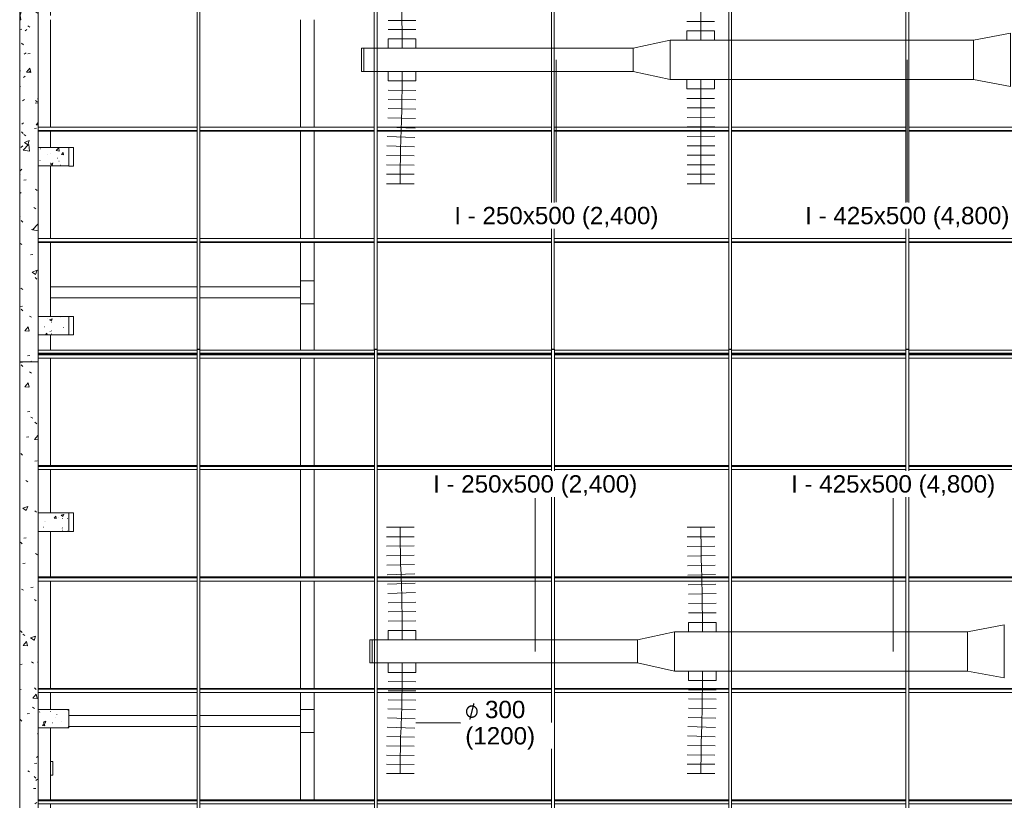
# Model space of a CAD drawing. Header units: metres. Extents: x 2.5 to 41.3, y -72.9 to -49.4.
# Tile 3 of 27: x 11.6 to 22.2, y -66.3 to -57.8. Entities that reach past the tile are written whole.
import ezdxf

# ---------------------------------------------------------------- set-up
doc = ezdxf.new("R2010")
doc.units = ezdxf.units.M
doc.linetypes.add('Centro', pattern=[0.03, 0.012, -0.006, 0.006, -0.006])
for name, color, linetype, lineweight in [('A-COLS', 7, 'Continuous', 18), ('A-GLAZ-CWMG', 7, 'Continuous', 18), ('A-ROOF', 7, 'Continuous', 18), ('A-ROOF-PATT', 7, 'Continuous', 18), ('A-WALL', 7, 'Continuous', 18), ('A-WALL-PATT', 7, 'Continuous', 18), ('DUTOS', 7, 'Continuous', 18), ('FLEXIVEIS', 7, 'Continuous', 18), ('M-HVAC-DUCT', 7, 'Continuous', 18), ('M-HVAC-DUCT-CNTR', 7, 'Centro', 18), ('S-BEAM', 7, 'Continuous', 18), ('S-COLS', 7, 'Continuous', 18)]:
    doc.layers.add(name, color=color, linetype=linetype, lineweight=lineweight)
doc.layers.add('M-HVAC-DUCT-IDEN', color=1, linetype='Continuous', lineweight=9, true_color=0xff0000)
doc.styles.add('Arial_1', font='arial.ttf', dxfattribs={"height": 0.1875})
doc.styles.add('Segoe UI Symbol', font='seguisym.ttf', dxfattribs={"height": 0.002381})
pattern_1 = [(50, (21.555, -62.929), (0.273274, -0.0239114), [0.02857, -0.31432]), (355, (21.555, -62.929), (-0.0528634, 0.286588), [0.02286, -0.25146]), (100.451, (21.578, -62.931), (0.220418, 0.2626804), [0.02429, -0.26714]), (46.184, (21.555, -62.853), (0.406619, -0.063057), [0.04286, -0.47149]), (96.636, (21.589, -62.858), (0.356107, 0.371139), [0.03643, -0.4007]), (351.184, (21.555, -62.853), (0.356108, 0.371137), [0.03429, -0.37719]), (21, (21.593, -62.872), (0.2274184, -0.1533992), [0.02858, -0.31433]), (326, (21.593, -62.872), (0.092705, 0.276284), [0.02286, -0.25146]), (71.451, (21.612, -62.884), (0.320132, 0.122885), [0.02429, -0.26714]), (37.5, (21.555, -62.929), (0.0046375, 0.1268327), [0.00251, -0.2459, 0.00251, -0.25276, -0.25241]), (37.5, (21.555, -62.929), (0.0046375, 0.1268327), [-0.50368, 0.00251, -0.2499]), (7.5, (21.555, -62.929), (0.1002335, 0.1502687), [0.00251, -0.14303, 0.00251, -0.24018, -0.0962]), (7.5, (21.555, -62.929), (0.1002335, 0.1502687), [-0.38824, 0.00251, -0.09369]), (327.5, (21.47, -62.929), (0.2033841, -0.0085941), [0.00251, -0.09274, 0.00251, -0.29467, -0.39434]), (327.5, (21.47, -62.929), (0.2033841, -0.0085941), [-0.39243, 0.00251, -0.39182]), (317.5, (21.432, -62.929), (0.2221916, 0.0381397), [0.00251, -0.12131, 0.00251, -0.19484, -0.28004]), (317.5, (21.432, -62.929), (0.2221916, 0.0381397), [-0.32118, 0.00251, -0.27752])]

# ---------------------------------------------------------------- blocks, each defined once
blk = doc.blocks.new('Montante retangular - U 90x35x5-8306110-LAJE TÉCNICA')
at = {"layer": 'A-GLAZ-CWMG', "color": 253, "true_color": 0xaaaaaa}
for p, q in [((13.48, -61.435), (11.756, -61.435)), ((11.756, -61.444), (13.48, -61.444)), ((15.401, -61.435), (13.51, -61.435)), ((13.51, -61.444), (15.401, -61.444)), ((17.321, -61.435), (15.431, -61.435)), ((15.431, -61.444), (17.321, -61.444)), ((19.242, -61.435), (17.351, -61.435)), ((17.351, -61.444), (19.242, -61.444)), ((21.163, -61.435), (19.272, -61.435)), ((19.272, -61.444), (21.163, -61.444)), ((23.084, -61.435), (21.193, -61.435)), ((21.193, -61.444), (23.084, -61.444)), ((13.48, -61.479), (11.756, -61.479)), ((15.401, -61.479), (13.51, -61.479)), ((17.321, -61.479), (15.431, -61.479)), ((19.242, -61.479), (17.351, -61.479)), ((21.163, -61.479), (19.272, -61.479)), ((23.084, -61.479), (21.193, -61.479))]:
    blk.add_line(p, q, dxfattribs=at)
blk = doc.blocks.new('Montante retangular - U 90x35x5-V5-LAJE TÉCNICA')
at = {"layer": 'A-GLAZ-CWMG', "color": 253, "true_color": 0xaaaaaa}
for p, q in [((11.756, -61.392), (13.48, -61.392)), ((13.48, -61.426), (11.756, -61.426)), ((11.756, -61.435), (13.48, -61.435)), ((13.51, -61.392), (15.401, -61.392)), ((15.401, -61.426), (13.51, -61.426)), ((13.51, -61.435), (15.401, -61.435)), ((15.431, -61.392), (17.321, -61.392)), ((17.321, -61.426), (15.431, -61.426)), ((15.431, -61.435), (17.321, -61.435)), ((17.351, -61.392), (19.242, -61.392)), ((19.242, -61.426), (17.351, -61.426)), ((17.351, -61.435), (19.242, -61.435)), ((19.272, -61.392), (21.163, -61.392)), ((21.163, -61.426), (19.272, -61.426)), ((19.272, -61.435), (21.163, -61.435)), ((21.193, -61.392), (23.084, -61.392)), ((23.084, -61.426), (21.193, -61.426)), ((21.193, -61.435), (23.084, -61.435))]:
    blk.add_line(p, q, dxfattribs=at)
blk = doc.blocks.new('Montante retangular - U 90x35x5-8306106-LAJE TÉCNICA')
at = {"layer": 'A-GLAZ-CWMG', "color": 253, "true_color": 0xaaaaaa}
for p, q in [((13.48, -66.265), (11.756, -66.265)), ((11.756, -66.274), (13.48, -66.274)), ((15.401, -66.265), (13.51, -66.265)), ((13.51, -66.274), (15.401, -66.274)), ((17.321, -66.265), (15.431, -66.265)), ((15.431, -66.274), (17.321, -66.274)), ((19.242, -66.265), (17.351, -66.265)), ((17.351, -66.274), (19.242, -66.274)), ((21.163, -66.265), (19.272, -66.265)), ((19.272, -66.274), (21.163, -66.274)), ((23.084, -66.265), (21.193, -66.265)), ((21.193, -66.274), (23.084, -66.274)), ((13.48, -66.309), (11.756, -66.309)), ((15.401, -66.309), (13.51, -66.309)), ((17.321, -66.309), (15.431, -66.309)), ((19.242, -66.309), (17.351, -66.309)), ((21.163, -66.309), (19.272, -66.309)), ((23.084, -66.309), (21.193, -66.309))]:
    blk.add_line(p, q, dxfattribs=at)
blk = doc.blocks.new('Montante retangular - U 90x35x5-V6-LAJE TÉCNICA')
at = {"layer": 'A-GLAZ-CWMG', "color": 253, "true_color": 0xaaaaaa}
for p, q in [((11.756, -56.562), (13.48, -56.562)), ((13.51, -56.562), (15.401, -56.562)), ((15.431, -56.562), (17.321, -56.562)), ((17.351, -56.562), (19.242, -56.562)), ((19.272, -56.562), (21.163, -56.562)), ((21.193, -56.562), (23.084, -56.562)), ((13.48, -56.597), (11.756, -56.597)), ((11.756, -56.606), (13.48, -56.606)), ((15.401, -56.597), (13.51, -56.597)), ((13.51, -56.606), (15.401, -56.606)), ((17.321, -56.597), (15.431, -56.597)), ((15.431, -56.606), (17.321, -56.606)), ((19.242, -56.597), (17.351, -56.597)), ((17.351, -56.606), (19.242, -56.606)), ((21.163, -56.597), (19.272, -56.597)), ((19.272, -56.606), (21.163, -56.606)), ((23.084, -56.597), (21.193, -56.597)), ((21.193, -56.606), (23.084, -56.606))]:
    blk.add_line(p, q, dxfattribs=at)
blk = doc.blocks.new('Rectangular Mullion - 50 x 150mm-7871058-LAJE TÉCNICA')
at = {"layer": 'A-GLAZ-CWMG', "color": 253, "true_color": 0xaaaaaa}
for p, q in [((13.51, -61.384), (13.48, -61.384)), ((13.48, -61.384), (13.48, -67.59)), ((13.51, -67.59), (13.51, -61.384)), ((13.51, -67.59), (13.48, -67.59))]:
    blk.add_line(p, q, dxfattribs=at)
blk = doc.blocks.new('4 GRE - ESCOLA DE CINEMA E AUDIOVISUAL CINE REX R07_rvt-1-LAJE TÉCNICA')
at = {"layer": 'A-ROOF-PATT', "true_color": 0xeaeaea}
h = blk.add_hatch(dxfattribs=at)
h.set_pattern_fill('FP_16', color=254, style=0, pattern_type=2)
h.set_pattern_definition([(49.86, (21.555, -62.612), (0.54655, -0.047572), [0.05698, -0.62682]), (355.025, (21.555, -62.612), (-0.10573, 0.570328), [0.04572, -0.5029]), (100.502, (21.601, -62.616), (0.440824, 0.522746), [0.04834, -0.53171]), (46.042, (21.555, -62.461), (0.813242, -0.125493), [0.0855, -0.94054]), (96.668, (21.623, -62.471), (0.712216, 0.738586), [0.0725, -0.79748]), (351.227, (21.555, -62.461), (0.712213, 0.738594), [0.06857, -0.75429]), (20.905, (21.631, -62.499), (0.454846, -0.305267), [0.05711, -0.62825]), (326.132, (21.631, -62.499), (0.185403, 0.54982), [0.04565, -0.50214]), (71.365, (21.669, -62.524), (0.640248, 0.244547), [0.04835, -0.53189]), (37.362, (21.555, -62.612), (0.0092705, 0.252405), [0.0251, -0.47081, 0.0251, -0.4845, -0.5039]), (37.362, (21.555, -62.612), (0.0092705, 0.252405), [-1.006, 0.0251, -0.4788]), (7.463, (21.555, -62.612), (0.200456, 0.2990496), [0.02514, -0.26592, 0.02514, -0.46021, -0.19239]), (7.463, (21.555, -62.612), (0.200456, 0.2990496), [-0.77641, 0.02514, -0.16724]), (327.629, (21.385, -62.612), (0.406775, -0.0171053), [0.02511, -0.16512, 0.02511, -0.5684, -0.78754]), (327.629, (21.385, -62.612), (0.406775, -0.0171053), [-0.78374, 0.02511, -0.76243]), (317.642, (21.309, -62.612), (0.444388, 0.075903), [0.02509, -0.222, 0.02509, -0.36873, -0.5588]), (317.642, (21.309, -62.612), (0.444388, 0.075903), [-0.64091, 0.02509, -0.53371])])
h.paths.add_polyline_path([(11.756, -61.518), (11.756, -55.093), (11.559, -55.093), (11.559, -61.518)])
h = blk.add_hatch(dxfattribs=at)
h.set_pattern_fill('FP_17', color=254, style=0, pattern_type=2)
h.set_pattern_definition([(49.86, (21.555, -63.217), (0.54655, -0.047572), [0.05698, -0.62682]), (355.025, (21.555, -63.217), (-0.10573, 0.570328), [0.04572, -0.5029]), (100.502, (21.601, -63.221), (0.440824, 0.522746), [0.04834, -0.53171]), (46.042, (21.555, -63.065), (0.81324, -0.125493), [0.0855, -0.94054]), (96.668, (21.623, -63.076), (0.712216, 0.738586), [0.0725, -0.79748]), (351.227, (21.555, -63.065), (0.71221, 0.738594), [0.06857, -0.75429]), (20.905, (21.631, -63.103), (0.454846, -0.305267), [0.05711, -0.62825]), (326.132, (21.631, -63.103), (0.185403, 0.54982), [0.04565, -0.50214]), (71.365, (21.669, -63.129), (0.640248, 0.244547), [0.04835, -0.53189]), (37.362, (21.555, -63.217), (0.0092705, 0.252405), [0.0251, -0.47081, 0.0251, -0.4845, -0.5039]), (37.362, (21.555, -63.217), (0.0092705, 0.252405), [-1.006, 0.0251, -0.4788]), (7.463, (21.555, -63.217), (0.200456, 0.2990496), [0.02514, -0.26592, 0.02514, -0.46021, -0.19239]), (7.463, (21.555, -63.217), (0.200456, 0.2990496), [-0.77641, 0.02514, -0.16724]), (327.629, (21.385, -63.217), (0.406775, -0.0171053), [0.02511, -0.16512, 0.02511, -0.5684, -0.78754]), (327.629, (21.385, -63.217), (0.406775, -0.0171053), [-0.78374, 0.02511, -0.76243]), (317.642, (21.309, -63.217), (0.444388, 0.075903), [0.02509, -0.222, 0.02509, -0.36873, -0.5588]), (317.642, (21.309, -63.217), (0.444388, 0.075903), [-0.64091, 0.02509, -0.53371])])
h.paths.add_polyline_path([(11.756, -67.94), (11.756, -61.518), (11.559, -61.518), (11.559, -67.94)])
at = {"layer": 'A-WALL-PATT', "true_color": 0xd4d4d4}
h = blk.add_hatch(dxfattribs=at)
h.set_pattern_fill('FP_1', color=254, style=0, pattern_type=2)
h.set_pattern_definition([(50, (21.555, -62.929), (0.546555, -0.047815), [0.05715, -0.62865]), (355, (21.555, -62.929), (-0.105728, 0.573166), [0.04572, -0.50292]), (100.451, (21.601, -62.933), (0.440828, 0.52535), [0.04857, -0.53427]), (46.184, (21.555, -62.776), (0.813237, -0.12613), [0.08573, -0.94298]), (96.636, (21.623, -62.787), (0.71221, 0.742287), [0.07286, -0.80141]), (351.184, (21.555, -62.776), (0.712217, 0.742274), [0.06858, -0.75438]), (21, (21.631, -62.814), (0.454846, -0.306795), [0.05715, -0.62865]), (326, (21.631, -62.814), (0.185405, 0.55256), [0.04572, -0.50292]), (71.451, (21.669, -62.84), (0.64025, 0.245763), [0.04857, -0.53427]), (37.5, (21.555, -62.929), (0.009261, 0.2536672), [0.02515, -0.47168, 0.02515, -0.48539, -0.50482]), (37.5, (21.555, -62.929), (0.009261, 0.2536672), [-1.007, 0.02515, -0.47968]), (7.5, (21.555, -62.929), (0.200456, 0.300546), [0.02515, -0.26594, 0.02515, -0.46025, -0.1924]), (7.5, (21.555, -62.929), (0.200456, 0.300546), [-0.77648, 0.02515, -0.16726]), (327.5, (21.385, -62.929), (0.4067682, -0.0171882), [0.02515, -0.16535, 0.02515, -0.56921, -0.78867]), (327.5, (21.385, -62.929), (0.4067682, -0.0171882), [-0.78486, 0.02515, -0.76352]), (317.5, (21.309, -62.929), (0.444383, 0.076279), [0.02515, -0.2225, 0.02515, -0.36957, -0.56007]), (317.5, (21.309, -62.929), (0.444383, 0.076279), [-0.64237, 0.02515, -0.53492])])
h.paths.add_polyline_path([(11.557, -68.383), (11.559, -68.383), (11.559, -54.839), (11.557, -54.839), (11.557, -68.144)])
at = {"layer": 'S-COLS', "true_color": 0xaaaaaa}
h = blk.add_hatch(dxfattribs=at)
h.set_pattern_fill('FP_10', color=253, style=0, pattern_type=2)
h.set_pattern_definition(pattern_1)
h.paths.add_polyline_path([(12.089, -59.398), (12.089, -59.198), (11.756, -59.198), (11.756, -59.398)])
h = blk.add_hatch(dxfattribs=at)
h.set_pattern_fill('FP_13', color=253, style=0, pattern_type=2)
h.set_pattern_definition([(50, (21.555, -62.929), (0.273274, -0.0239114), [0.02857, -0.31432]), (355, (21.555, -62.929), (-0.052863, 0.286588), [0.02286, -0.25146]), (100.451, (21.578, -62.931), (0.220418, 0.2626804), [0.02429, -0.26714]), (46.184, (21.555, -62.853), (0.406619, -0.063057), [0.04286, -0.47149]), (96.636, (21.589, -62.858), (0.356107, 0.371139), [0.03643, -0.4007]), (351.184, (21.555, -62.853), (0.356108, 0.371137), [0.03429, -0.37719]), (21, (21.593, -62.872), (0.2274184, -0.153399), [0.02858, -0.31433]), (326, (21.593, -62.872), (0.092705, 0.276284), [0.02286, -0.25146]), (71.451, (21.612, -62.884), (0.320132, 0.122885), [0.02429, -0.26714]), (37.5, (21.555, -62.929), (0.0046375, 0.1268327), [0.00251, -0.2459, 0.00251, -0.25276, -0.25241]), (37.5, (21.555, -62.929), (0.0046375, 0.1268327), [-0.50368, 0.00251, -0.2499]), (7.5, (21.555, -62.929), (0.1002335, 0.1502687), [0.00251, -0.14303, 0.00251, -0.24018, -0.0962]), (7.5, (21.555, -62.929), (0.1002335, 0.1502687), [-0.38824, 0.00251, -0.09369]), (327.5, (21.47, -62.929), (0.2033841, -0.0085941), [0.00251, -0.09274, 0.00251, -0.29467, -0.39433]), (327.5, (21.47, -62.929), (0.2033841, -0.0085941), [-0.39243, 0.00251, -0.39182]), (317.5, (21.432, -62.929), (0.2221916, 0.0381397), [0.00251, -0.12131, 0.00251, -0.19484, -0.28004]), (317.5, (21.432, -62.929), (0.2221916, 0.0381397), [-0.32118, 0.00251, -0.27752])])
h.paths.add_polyline_path([(12.089, -61.227), (12.089, -61.027), (11.756, -61.027), (11.756, -61.227)])
h = blk.add_hatch(dxfattribs=at)
h.set_pattern_fill('FP_10', color=253, style=0, pattern_type=2)
h.set_pattern_definition(pattern_1)
h.paths.add_polyline_path([(12.089, -63.356), (12.089, -63.156), (11.756, -63.156), (11.756, -63.356)])
h = blk.add_hatch(dxfattribs=at)
h.set_pattern_fill('FP_10', color=253, style=0, pattern_type=2)
h.set_pattern_definition(pattern_1)
h.paths.add_polyline_path([(12.089, -65.485), (12.089, -65.285), (11.756, -65.285), (11.756, -65.485)])
at = {"layer": 'A-ROOF', "color": 253, "true_color": 0xaaaaaa}
for p, q in [((11.756, -61.518), (11.756, -55.093)), ((11.559, -61.518), (11.756, -61.518)), ((11.756, -67.94), (11.756, -61.518))]:
    blk.add_line(p, q, dxfattribs=at)
at = {"layer": 'A-WALL', "color": 253, "true_color": 0xaaaaaa}
for p, q in [((11.557, -54.839), (11.557, -68.383)), ((11.559, -68.383), (11.559, -54.842)), ((14.599, -58.977), (14.599, -57.813)), ((14.749, -57.813), (14.749, -58.977)), ((14.599, -60.184), (14.599, -59.021)), ((14.749, -59.021), (14.749, -60.184)), ((14.599, -60.707), (14.599, -60.228)), ((14.749, -60.228), (14.749, -60.642)), ((14.599, -61.392), (14.599, -60.827)), ((14.749, -60.892), (14.749, -61.392)), ((14.599, -62.643), (14.599, -61.479)), ((14.749, -61.479), (14.749, -62.643)), ((14.599, -63.85), (14.599, -62.687)), ((14.749, -62.687), (14.749, -63.85)), ((14.599, -65.058), (14.599, -63.894)), ((14.749, -63.894), (14.749, -65.058)), ((14.599, -65.351), (14.599, -65.102)), ((14.749, -65.102), (14.749, -65.286)), ((14.599, -66.265), (14.599, -65.471)), ((14.749, -65.536), (14.749, -66.265))]:
    blk.add_line(p, q, dxfattribs=at)
at = {"layer": 'S-BEAM', "color": 253, "true_color": 0xaaaaaa}
for p, q in [((11.889, -58.977), (11.889, -57.813)), ((11.889, -59.198), (11.889, -59.021)), ((11.889, -60.184), (11.889, -59.398)), ((11.889, -61.027), (11.889, -60.228)), ((11.889, -61.392), (11.889, -61.227)), ((11.889, -62.643), (11.889, -61.479)), ((11.889, -63.156), (11.889, -62.687)), ((11.889, -63.85), (11.889, -63.356)), ((11.889, -65.058), (11.889, -63.894)), ((11.889, -65.285), (11.889, -65.102)), ((11.889, -66.265), (11.889, -65.485)), ((11.917, -65.849), (11.889, -65.849)), ((11.889, -65.849), (11.889, -65.999)), ((11.917, -65.849), (11.917, -65.999)), ((11.889, -65.999), (11.917, -65.999))]:
    blk.add_line(p, q, dxfattribs=at)
at = {"layer": 'S-COLS', "color": 253, "true_color": 0xaaaaaa}
for p, q in [((11.756, -59.198), (12.089, -59.198)), ((12.089, -59.198), (12.089, -59.398)), ((12.089, -59.398), (11.756, -59.398)), ((11.756, -61.027), (12.089, -61.027)), ((12.089, -61.027), (12.089, -61.227)), ((12.089, -61.227), (11.756, -61.227)), ((11.756, -63.156), (12.089, -63.156)), ((12.089, -63.156), (12.089, -63.356)), ((12.089, -63.356), (11.756, -63.356)), ((11.756, -65.285), (12.089, -65.285)), ((12.089, -65.285), (12.089, -65.485)), ((12.089, -65.485), (11.756, -65.485))]:
    blk.add_line(p, q, dxfattribs=at)
at = {"layer": 'A-GLAZ-CWMG', "color": 253, "lineweight": 18, "true_color": 0xaaaaaa, "rotation": 180}
for p in [(26.99, -122.769), (28.91, -122.769), (30.831, -122.769), (32.752, -122.769), (34.673, -122.769)]:
    blk.add_blockref('Rectangular Mullion - 50 x 150mm-7871058-LAJE TÉCNICA', p, dxfattribs=at)
at = {"layer": 'A-GLAZ-CWMG', "color": 253, "lineweight": 18, "true_color": 0xaaaaaa}
for name, p in [('Montante retangular - U 90x35x5-V6-LAJE TÉCNICA', (0, -2.415)), ('Montante retangular - U 90x35x5-V6-LAJE TÉCNICA', (0, -3.622)), ('Montante retangular - U 90x35x5-V5-LAJE TÉCNICA', (0, 0)), ('Montante retangular - U 90x35x5-8306110-LAJE TÉCNICA', (0, 0)), ('Rectangular Mullion - 50 x 150mm-7871058-LAJE TÉCNICA', (0, 0)), ('Rectangular Mullion - 50 x 150mm-7871058-LAJE TÉCNICA', (1.921, 0)), ('Rectangular Mullion - 50 x 150mm-7871058-LAJE TÉCNICA', (3.842, 0)), ('Rectangular Mullion - 50 x 150mm-7871058-LAJE TÉCNICA', (5.762, 0)), ('Rectangular Mullion - 50 x 150mm-7871058-LAJE TÉCNICA', (7.683, 0)), ('Montante retangular - U 90x35x5-8306106-LAJE TÉCNICA', (0, 3.622)), ('Montante retangular - U 90x35x5-8306106-LAJE TÉCNICA', (0, 2.415)), ('Montante retangular - U 90x35x5-8306106-LAJE TÉCNICA', (0, 1.207)), ('Montante retangular - U 90x35x5-8306106-LAJE TÉCNICA', (0, 0))]:
    blk.add_blockref(name, p, dxfattribs=at)
blk = doc.blocks.new('Family - V315-300024-LAJE TÉCNICA')
at = {"layer": 'S-BEAM', "color": 253, "true_color": 0xaaaaaa}
for q in [(0.239, -0.075), (0.24, -0.073)]:
    blk.add_line((0.24, -0.075), q, dxfattribs=at)
blk = doc.blocks.new('Family - P33-300102-LAJE TÉCNICA')
at = {"layer": 'A-COLS', "color": 253, "true_color": 0xaaaaaa}
for p, q in [((0.149, 0.1), (0.2, 0.1)), ((0.2, 0.1), (0.2, -0.1)), ((0.2, -0.1), (0.149, -0.1))]:
    blk.add_line(p, q, dxfattribs=at)
blk = doc.blocks.new('Family - P33-301615-LAJE TÉCNICA')
at = {"layer": 'S-COLS', "color": 253, "true_color": 0xaaaaaa}
for p, q in [((0.149, 0.1), (0.2, 0.1)), ((0.2, 0.1), (0.2, -0.1)), ((0.2, -0.1), (0.149, -0.1))]:
    blk.add_line(p, q, dxfattribs=at)
blk = doc.blocks.new('Family - P62-300168-LAJE TÉCNICA')
at = {"layer": 'A-COLS', "color": 253, "true_color": 0xaaaaaa}
for p, q in [((-0.075, -0.125), (-0.075, 0.125)), ((-0.075, 0.125), (0.075, 0.125)), ((0.075, 0.125), (0.075, -0.125)), ((0.075, -0.125), (-0.075, -0.125))]:
    blk.add_line(p, q, dxfattribs=at)
blk = doc.blocks.new('Family - P62-301643-LAJE TÉCNICA')
at = {"layer": 'S-COLS', "color": 253, "true_color": 0xaaaaaa}
for p, q in [((-0.075, -0.125), (-0.075, 0.125)), ((-0.075, 0.125), (0.075, 0.125)), ((0.075, 0.125), (0.075, -0.125)), ((0.075, -0.125), (-0.075, -0.125))]:
    blk.add_line(p, q, dxfattribs=at)
blk = doc.blocks.new('Family - P61-300170-LAJE TÉCNICA')
at = {"layer": 'A-COLS', "color": 253, "true_color": 0xaaaaaa}
for p, q in [((-0.075, -0.125), (-0.075, 0.125)), ((-0.075, 0.125), (0.075, 0.125)), ((0.075, 0.125), (0.075, -0.125)), ((0.075, -0.125), (-0.075, -0.125))]:
    blk.add_line(p, q, dxfattribs=at)
blk = doc.blocks.new('Family - P61-301642-LAJE TÉCNICA')
at = {"layer": 'S-COLS', "color": 253, "true_color": 0xaaaaaa}
for p, q in [((-0.075, -0.125), (-0.075, 0.125)), ((-0.075, 0.125), (0.075, 0.125)), ((0.075, 0.125), (0.075, -0.125)), ((0.075, -0.125), (-0.075, -0.125))]:
    blk.add_line(p, q, dxfattribs=at)
blk = doc.blocks.new('Family - P28-300188-LAJE TÉCNICA')
at = {"layer": 'A-COLS', "color": 253, "true_color": 0xaaaaaa}
for p, q in [((0.149, 0.1), (0.2, 0.1)), ((0.2, 0.1), (0.2, -0.1)), ((0.2, -0.1), (0.149, -0.1))]:
    blk.add_line(p, q, dxfattribs=at)
blk = doc.blocks.new('Family - P28-301609-LAJE TÉCNICA')
at = {"layer": 'S-COLS', "color": 253, "true_color": 0xaaaaaa}
for p, q in [((0.149, 0.1), (0.2, 0.1)), ((0.2, 0.1), (0.2, -0.1)), ((0.2, -0.1), (0.149, -0.1))]:
    blk.add_line(p, q, dxfattribs=at)
blk = doc.blocks.new('Family - V327-300190-LAJE TÉCNICA')
at = {"layer": 'S-BEAM', "color": 253, "true_color": 0xaaaaaa}
for p, q in [((0.075, 0.815), (0.075, 0.614)), ((0.075, 0.57), (0.075, -0.593)), ((0.075, -0.637), (0.075, -0.815))]:
    blk.add_line(p, q, dxfattribs=at)
blk = doc.blocks.new('Family - V314-300206-LAJE TÉCNICA')
at = {"layer": 'S-BEAM', "color": 253, "true_color": 0xaaaaaa}
for p, q in [((-1.255, 0.06), (-1.255, -0.06)), ((0.134, 0.06), (-1.255, 0.06)), ((1.255, 0.06), (0.164, 0.06)), ((1.255, -0.06), (1.255, 0.06)), ((0.134, -0.06), (-1.255, -0.06)), ((1.255, -0.06), (0.164, -0.06))]:
    blk.add_line(p, q, dxfattribs=at)
blk = doc.blocks.new('Family - V327-300210-LAJE TÉCNICA')
at = {"layer": 'S-BEAM', "color": 253, "true_color": 0xaaaaaa}
for p, q in [((0.075, 0.684), (0.075, -0.101)), ((0.075, -0.145), (0.075, -0.684)), ((0.074, -0.684), (0.075, -0.684))]:
    blk.add_line(p, q, dxfattribs=at)
blk = doc.blocks.new('Family - V327-300212-LAJE TÉCNICA')
at = {"layer": 'S-BEAM', "color": 253, "true_color": 0xaaaaaa}
for q in [(0.074, 0.13), (0.075, -0.13)]:
    blk.add_line((0.075, 0.13), q, dxfattribs=at)
blk = doc.blocks.new('Family - V312-300214-LAJE TÉCNICA')
at = {"layer": 'S-BEAM', "color": 253, "true_color": 0xaaaaaa}
for p, q in [((0.272, 0.06), (-1.319, 0.06)), ((1.393, 0.06), (0.302, 0.06)), ((1.393, -0.06), (1.393, 0.06)), ((0.272, -0.06), (-1.319, -0.06)), ((1.393, -0.06), (0.302, -0.06))]:
    blk.add_line(p, q, dxfattribs=at)
blk = doc.blocks.new('Family - V326-300218-LAJE TÉCNICA')
at = {"layer": 'S-BEAM', "color": 253, "true_color": 0xaaaaaa}
for p, q in [((0.075, 0.902), (0.075, 0.635)), ((0.075, 0.591), (0.075, -0.542)), ((0.075, -0.586), (0.075, -0.785))]:
    blk.add_line(p, q, dxfattribs=at)
blk = doc.blocks.new('Family - V326-300224-LAJE TÉCNICA')
at = {"layer": 'S-BEAM', "color": 253, "true_color": 0xaaaaaa}
for q in [(0.074, 0.182), (0.075, -0.181)]:
    blk.add_line((0.075, 0.182), q, dxfattribs=at)
blk = doc.blocks.new('Family - P29-300316-LAJE TÉCNICA')
at = {"layer": 'A-COLS', "color": 253, "true_color": 0xaaaaaa}
for p, q in [((0.149, 0.1), (0.2, 0.1)), ((0.2, 0.1), (0.2, -0.1)), ((0.2, -0.1), (0.149, -0.1))]:
    blk.add_line(p, q, dxfattribs=at)
blk = doc.blocks.new('Family - P29-301610-LAJE TÉCNICA')
at = {"layer": 'S-COLS', "color": 253, "true_color": 0xaaaaaa}
for p, q in [((0.149, 0.1), (0.2, 0.1)), ((0.2, 0.1), (0.2, -0.1)), ((0.2, -0.1), (0.149, -0.1))]:
    blk.add_line(p, q, dxfattribs=at)
blk = doc.blocks.new('Family - P35-300320-LAJE TÉCNICA')
at = {"layer": 'A-COLS', "color": 253, "true_color": 0xaaaaaa}
for p, q in [((0.174, 0.1), (0.175, 0.1)), ((0.175, 0.1), (0.175, -0.1)), ((0.175, -0.1), (-0.026, -0.1))]:
    blk.add_line(p, q, dxfattribs=at)
blk = doc.blocks.new('Family - P35-301617-LAJE TÉCNICA')
at = {"layer": 'S-COLS', "color": 253, "true_color": 0xaaaaaa}
for p, q in [((0.174, 0.1), (0.175, 0.1)), ((0.175, 0.1), (0.175, -0.1)), ((0.175, -0.1), (-0.026, -0.1))]:
    blk.add_line(p, q, dxfattribs=at)
blk = doc.blocks.new('Family - V327-300332-LAJE TÉCNICA')
at = {"layer": 'S-BEAM', "color": 253, "true_color": 0xaaaaaa}
for p, q in [((0.075, 0.965), (0.075, 0.471)), ((0.075, 0.427), (0.075, -0.737)), ((0.075, -0.781), (0.075, -0.965))]:
    blk.add_line(p, q, dxfattribs=at)
blk = doc.blocks.new('Family - V327-300334-LAJE TÉCNICA')
at = {"layer": 'S-BEAM', "color": 253, "true_color": 0xaaaaaa}
for p, q in [((0.075, 0.965), (0.075, 0.8)), ((0.075, 0.712), (0.075, -0.451)), ((0.075, -0.495), (0.075, -0.965))]:
    blk.add_line(p, q, dxfattribs=at)
blk = doc.blocks.new('ESTRUTURAL CINE REX _011_IFC-1-LAJE TÉCNICA')
at = {"layer": 'A-COLS', "color": 253, "lineweight": 18, "true_color": 0xaaaaaa}
for name, p in [('Family - P28-301609-LAJE TÉCNICA', (11.94, -59.299)), ('Family - P61-301642-LAJE TÉCNICA', (14.675, -60.767)), ('Family - P29-301610-LAJE TÉCNICA', (11.94, -61.127)), ('Family - P33-301615-LAJE TÉCNICA', (11.94, -63.256)), ('Family - P35-301617-LAJE TÉCNICA', (11.915, -65.386)), ('Family - P62-301643-LAJE TÉCNICA', (14.675, -65.411))]:
    blk.add_blockref(name, p, dxfattribs=at)
at = {"layer": 'S-BEAM', "color": 253, "lineweight": 18, "true_color": 0xaaaaaa}
for name, p in [('Family - V327-300190-LAJE TÉCNICA', (11.815, -58.383)), ('Family - V327-300210-LAJE TÉCNICA', (11.815, -60.083)), ('Family - V312-300214-LAJE TÉCNICA', (13.208, -60.767)), ('Family - V327-300212-LAJE TÉCNICA', (11.815, -60.897)), ('Family - V327-300334-LAJE TÉCNICA', (11.815, -62.192)), ('Family - V327-300332-LAJE TÉCNICA', (11.815, -64.321)), ('Family - V314-300206-LAJE TÉCNICA', (13.345, -65.411)), ('Family - V326-300224-LAJE TÉCNICA', (11.815, -65.668)), ('Family - V315-300024-LAJE TÉCNICA', (11.65, -65.925)), ('Family - V326-300218-LAJE TÉCNICA', (11.815, -66.9))]:
    blk.add_blockref(name, p, dxfattribs=at)
at = {"layer": 'S-COLS', "color": 253, "lineweight": 18, "true_color": 0xaaaaaa}
for name, p in [('Family - P28-300188-LAJE TÉCNICA', (11.94, -59.299)), ('Family - P61-300170-LAJE TÉCNICA', (14.675, -60.767)), ('Family - P29-300316-LAJE TÉCNICA', (11.94, -61.127)), ('Family - P33-300102-LAJE TÉCNICA', (11.94, -63.256)), ('Family - P35-300320-LAJE TÉCNICA', (11.915, -65.386)), ('Family - P62-300168-LAJE TÉCNICA', (14.675, -65.411))]:
    blk.add_blockref(name, p, dxfattribs=at)
blk = doc.blocks.new('M_Rectangular Transition - L - 400 mm _L_-873464-LAJE TÉCNICA')
at = {"layer": 'M-HVAC-DUCT', "color": 4, "true_color": 0x00ffff}
for p, q in [((0, 0.2125), (0.4, 0.2875)), ((0.4, 0.2875), (0.4, -0.2875)), ((0, -0.2125), (0, 0.2125)), ((0.4, -0.2875), (0, -0.2125))]:
    blk.add_line(p, q, dxfattribs=at)
blk = doc.blocks.new('M_Encaixe de duto redondo - Padrão-816185-LAJE TÉCNICA')
at = {"layer": 'M-HVAC-DUCT', "color": 4, "true_color": 0x00ffff}
for p, q in [((0, 0.15), (0.1016, 0.15)), ((0.1016, 0), (0.1016, 0.15)), ((0.1016, -0.15), (0.1016, 0)), ((0.1016, -0.15), (0, -0.15))]:
    blk.add_line(p, q, dxfattribs=at)
blk = doc.blocks.new('M_Encaixe de duto redondo - Padrão-V10-LAJE TÉCNICA')
at = {"layer": 'M-HVAC-DUCT', "color": 4, "true_color": 0x00ffff}
for p, q in [((0.1016, 0.15), (0, 0.15)), ((0.1016, 0), (0.1016, 0.15)), ((0.1016, -0.15), (0.1016, 0)), ((0, -0.15), (0.1016, -0.15))]:
    blk.add_line(p, q, dxfattribs=at)
blk = doc.blocks.new('M_Rectangular Transition - L - 400 mm _L_-827856-LAJE TÉCNICA')
at = {"layer": 'M-HVAC-DUCT', "color": 4, "true_color": 0x00ffff}
for p, q in [((0, 0.2125), (0.4, 0.125)), ((0, -0.2125), (0, 0.2125)), ((0.4, 0.125), (0.4, -0.125)), ((0.4, -0.125), (0, -0.2125))]:
    blk.add_line(p, q, dxfattribs=at)
blk = doc.blocks.new('M_Tampa retangular - Padrão-874557-LAJE TÉCNICA')
at = {"layer": 'M-HVAC-DUCT', "color": 4, "true_color": 0x00ffff}
for p, q in [((0, -0.125), (0, 0.125)), ((0, 0.125), (0.025, 0.125)), ((0.025, 0.125), (0.025, -0.125)), ((0.025, -0.125), (0, -0.125))]:
    blk.add_line(p, q, dxfattribs=at)
blk = doc.blocks.new('M_Encaixe de duto redondo - Padrão-819734-LAJE TÉCNICA')
at = {"layer": 'M-HVAC-DUCT', "color": 4, "true_color": 0x00ffff}
for p, q in [((0, 0.15), (0.1016, 0.15)), ((0.1016, 0), (0.1016, 0.15)), ((0.1016, -0.15), (0.1016, 0)), ((0.1016, -0.15), (0, -0.15))]:
    blk.add_line(p, q, dxfattribs=at)
blk = doc.blocks.new('M_Identificador de duto flexível redondo_VAZÃO_ - M_Identificador de duto flexível redondo_VAZÃO_-828469-LAJE TÉCNICA')
at = {"layer": 'M-HVAC-DUCT-IDEN', "color": 7, "insert": (-0.00573, 0.00067), "char_height": 0.0023813, "width": 0.0033671, "attachment_point": 1, "style": 'Segoe UI Symbol', "bg_fill": 3, "box_fill_scale": 1.25, "bg_fill_color": 256, "bg_fill_true_color": 13158600, "bg_fill_transparency": 0}
blk.add_mtext('\\fSegoe UI Symbol|b0|i0|c254|p34|;⌀', dxfattribs=at)

msp = doc.modelspace()

# ---------------------------------------------------------------- linework, layer by layer
at = {"layer": 'DUTOS', "color": 4, "true_color": 0x00ffff}
for p, q in [((18.606, -58.461), (18.606, -58.036)), ((21.895, -58.036), (18.606, -58.036)), ((21.895, -58.036), (21.895, -58.461)), ((15.288, -58.373), (15.288, -58.123)), ((15.288, -58.123), (18.206, -58.123)), ((18.206, -58.123), (18.206, -58.373)), ((15.288, -58.373), (18.206, -58.373)), ((21.895, -58.461), (18.606, -58.461)), ((18.653, -64.87), (18.653, -64.445)), ((21.829, -64.445), (18.653, -64.445)), ((21.829, -64.445), (21.829, -64.87)), ((15.377, -64.782), (15.377, -64.532)), ((15.377, -64.532), (18.253, -64.532)), ((18.253, -64.532), (18.253, -64.782)), ((15.377, -64.782), (18.253, -64.782)), ((21.829, -64.87), (18.653, -64.87))]:
    msp.add_line(p, q, dxfattribs=at)
at = {"layer": 'FLEXIVEIS', "color": 3, "true_color": 0x00ff00}
for p, q in [((15.85, -57.82), (15.55, -57.823)), ((19.089, -57.832), (18.789, -57.832)), ((15.851, -57.919), (15.551, -57.921)), ((15.551, -58.577), (15.851, -58.579)), ((15.55, -58.676), (15.85, -58.68)), ((18.789, -58.666), (19.089, -58.666)), ((15.549, -58.776), (15.849, -58.782)), ((18.79, -58.768), (19.09, -58.768)), ((15.546, -58.876), (15.846, -58.885)), ((18.79, -58.871), (19.09, -58.87)), ((15.543, -58.976), (15.843, -58.987)), ((18.79, -58.974), (19.09, -58.973)), ((15.539, -59.078), (15.839, -59.089)), ((18.79, -59.077), (19.09, -59.076)), ((15.536, -59.18), (15.836, -59.189)), ((18.791, -59.179), (19.091, -59.178)), ((15.533, -59.283), (15.833, -59.289)), ((18.791, -59.282), (19.091, -59.281)), ((15.532, -59.385), (15.832, -59.389)), ((18.791, -59.385), (19.091, -59.384)), ((15.531, -59.486), (15.831, -59.488)), ((18.791, -59.486), (19.091, -59.486)), ((15.531, -59.59), (15.831, -59.59)), ((18.791, -59.59), (19.091, -59.59)), ((15.831, -63.312), (15.531, -63.312)), ((19.091, -63.312), (18.791, -63.312)), ((15.831, -63.414), (15.531, -63.416)), ((19.092, -63.415), (18.792, -63.417)), ((15.832, -63.514), (15.532, -63.517)), ((19.092, -63.517), (18.792, -63.52)), ((15.833, -63.614), (15.533, -63.62)), ((19.094, -63.619), (18.794, -63.624)), ((15.836, -63.714), (15.536, -63.723)), ((15.839, -63.815), (15.539, -63.826)), ((19.096, -63.721), (18.796, -63.728)), ((15.843, -63.917), (15.543, -63.928)), ((19.099, -63.824), (18.799, -63.832)), ((19.101, -63.927), (18.801, -63.934)), ((15.846, -64.019), (15.547, -64.028)), ((19.104, -64.031), (18.804, -64.037)), ((15.849, -64.123), (15.549, -64.129)), ((19.105, -64.135), (18.805, -64.139)), ((15.851, -64.226), (15.551, -64.229)), ((19.106, -64.238), (18.806, -64.24)), ((15.851, -64.327), (15.551, -64.329)), ((15.851, -64.986), (15.551, -64.984)), ((15.851, -65.085), (15.551, -65.082)), ((18.806, -65.073), (19.106, -65.074)), ((15.849, -65.186), (15.549, -65.18)), ((18.805, -65.172), (19.105, -65.175)), ((15.846, -65.287), (15.547, -65.278)), ((18.804, -65.272), (19.104, -65.277)), ((15.843, -65.388), (15.543, -65.377)), ((18.801, -65.372), (19.101, -65.379)), ((15.839, -65.488), (15.539, -65.477)), ((18.799, -65.472), (19.099, -65.48)), ((15.836, -65.586), (15.536, -65.577)), ((18.796, -65.573), (19.096, -65.581)), ((15.833, -65.685), (15.533, -65.679)), ((18.794, -65.675), (19.094, -65.681)), ((15.832, -65.783), (15.532, -65.78)), ((18.792, -65.777), (19.092, -65.781)), ((15.831, -65.881), (15.531, -65.879)), ((18.792, -65.878), (19.092, -65.88)), ((15.831, -65.981), (15.531, -65.981)), ((18.791, -65.981), (19.091, -65.981))]:
    msp.add_line(p, q, dxfattribs=at)
at = {"layer": 'M-HVAC-DUCT-CNTR', "color": 4, "linetype": 'Continuous', "true_color": 0x00ffff}
for p, q in [((18.939, -58.036), (18.939, -57.934)), ((15.701, -58.123), (15.701, -58.022)), ((15.701, -58.373), (15.701, -58.475)), ((18.939, -58.461), (18.939, -58.563)), ((18.956, -64.445), (18.956, -64.343)), ((15.702, -64.532), (15.702, -64.431)), ((15.702, -64.782), (15.702, -64.884)), ((18.956, -64.87), (18.956, -64.972))]:
    msp.add_line(p, q, dxfattribs=at)
at = {"layer": 'M-HVAC-DUCT-CNTR', "color": 3, "linetype": 'Continuous', "true_color": 0x00ff00}
for points in [[(15.681, -56.921), (15.681, -57.493), (15.701, -57.449), (15.701, -58.022)], [(18.941, -56.921), (18.941, -57.412), (18.939, -57.444), (18.939, -57.934)], [(15.681, -59.59), (15.681, -59.015), (15.701, -59.05), (15.701, -58.475)], [(18.941, -59.59), (18.941, -59.096), (18.939, -59.056), (18.939, -58.563)], [(15.681, -63.312), (15.681, -63.886), (15.702, -63.857), (15.702, -64.431)], [(18.941, -63.312), (18.941, -63.807), (18.956, -63.848), (18.956, -64.343)], [(15.702, -64.884), (15.702, -65.456), (15.681, -65.409), (15.681, -65.981)], [(18.941, -65.981), (18.941, -65.491), (18.956, -65.461), (18.956, -64.972)]]:
    msp.add_open_spline(points, degree=3, dxfattribs=at)
at = {"layer": 'M-HVAC-DUCT-IDEN'}
for p, q in [((17.373, -58.248), (17.373, -59.79)), ((21.177, -58.248), (21.177, -59.79)), ((17.143, -64.657), (17.143, -62.995)), ((21.023, -64.657), (21.023, -62.995)), ((15.852, -65.432), (16.386, -65.432))]:
    msp.add_line(p, q, dxfattribs=at)

# ---------------------------------------------------------------- block references
at = {"lineweight": 5}
for name in ['4 GRE - ESCOLA DE CINEMA E AUDIOVISUAL CINE REX R07_rvt-1-LAJE TÉCNICA', 'ESTRUTURAL CINE REX _011_IFC-1-LAJE TÉCNICA']:
    msp.add_blockref(name, (0, 0), dxfattribs=at)
at = {"layer": 'M-HVAC-DUCT', "color": 4, "true_color": 0x00ffff}
for name, p, rotation in [('M_Encaixe de duto redondo - Padrão-V10-LAJE TÉCNICA', (18.939, -58.036), 90), ('M_Rectangular Transition - L - 400 mm _L_-827856-LAJE TÉCNICA', (18.606, -58.248), 180), ('M_Tampa retangular - Padrão-874557-LAJE TÉCNICA', (15.288, -58.248), 180), ('M_Encaixe de duto redondo - Padrão-V10-LAJE TÉCNICA', (18.956, -64.445), 90), ('M_Rectangular Transition - L - 400 mm _L_-827856-LAJE TÉCNICA', (18.653, -64.657), 180), ('M_Tampa retangular - Padrão-874557-LAJE TÉCNICA', (15.377, -64.657), 180)]:
    msp.add_blockref(name, p, dxfattribs=dict(at, rotation=rotation))
at = {"layer": 'M-HVAC-DUCT', "color": 4, "true_color": 0x00ffff, "extrusion": (0, 0, -1)}
for name, p, rotation in [('M_Encaixe de duto redondo - Padrão-816185-LAJE TÉCNICA', (-15.701, -58.123), 90), ('M_Encaixe de duto redondo - Padrão-819734-LAJE TÉCNICA', (-15.701, -58.373), 270), ('M_Encaixe de duto redondo - Padrão-816185-LAJE TÉCNICA', (-18.939, -58.461), 270), ('M_Encaixe de duto redondo - Padrão-816185-LAJE TÉCNICA', (-15.702, -64.532), 90), ('M_Encaixe de duto redondo - Padrão-819734-LAJE TÉCNICA', (-15.702, -64.782), 270), ('M_Encaixe de duto redondo - Padrão-816185-LAJE TÉCNICA', (-18.956, -64.87), 270)]:
    msp.add_blockref(name, p, dxfattribs=dict(at, rotation=rotation))
at = {"layer": 'M-HVAC-DUCT', "color": 4, "true_color": 0x00ffff}
for p in [(21.895, -58.248), (21.829, -64.657)]:
    msp.add_blockref('M_Rectangular Transition - L - 400 mm _L_-873464-LAJE TÉCNICA', p, dxfattribs=at)

# ---------------------------------------------------------------- next in the draw order: block references
at = {"layer": 'M-HVAC-DUCT-IDEN', "color": 7, "xscale": 74.99999999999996, "yscale": 74.99999999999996, "zscale": 74.99999999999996}
msp.add_blockref('M_Identificador de duto flexível redondo_VAZÃO_ - M_Identificador de duto flexível redondo_VAZÃO_-828469-LAJE TÉCNICA', (16.812, -65.259), dxfattribs=at)

# ---------------------------------------------------------------- next in the draw order: texts
at = {"layer": 'M-HVAC-DUCT-IDEN', "color": 7, "char_height": 0.1875, "width": 2.67563, "attachment_point": 1, "style": 'Arial_1', "bg_fill": 3, "box_fill_scale": 1.25, "bg_fill_color": 256, "bg_fill_true_color": 13158600, "bg_fill_transparency": 0}
for s, insert in [('I - 250x500 (2,400)', (16.267, -59.841)), ('I - 425x500 (4,800)', (20.071, -59.841)), ('I - 250x500 (2,400)', (16.037, -62.748)), ('I - 425x500 (4,800)', (19.917, -62.748))]:
    msp.add_mtext(s, dxfattribs=dict(at, insert=insert))

# ---------------------------------------------------------------- next in the draw order: texts
at = {"layer": 'M-HVAC-DUCT-IDEN', "color": 7, "char_height": 0.1875, "attachment_point": 1, "style": 'Arial_1', "bg_fill": 3, "box_fill_scale": 1.25, "bg_fill_color": 256, "bg_fill_true_color": 13158600, "bg_fill_transparency": 0}
for s, insert, width in [('300', (16.6, -65.192), 0.5231), ('(1200)', (16.386, -65.477), 0.91392)]:
    msp.add_mtext(s, dxfattribs=dict(at, insert=insert, width=width))

doc.saveas('drawing.dxf')
